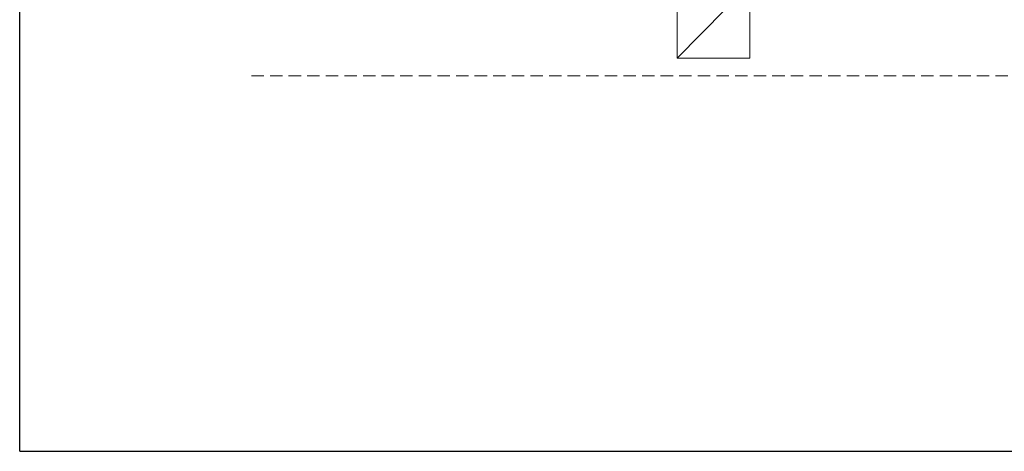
# Model space of a CAD drawing. Header units: millimetres. Extents: x 509 to 36614, y 492 to 3401.
# Tile 33 of 41: x 30444 to 32826, y 531 to 1574. Entities that reach past the tile are written whole.
import ezdxf

# ---------------------------------------------------------------- set-up
doc = ezdxf.new("R2010")
doc.units = ezdxf.units.MM
doc.linetypes.add('BUR', pattern=[4.5, 3, -1.5])
doc.layers.add('CP_FRAME', color=217, linetype='Continuous', lineweight=70)
doc.layers.add('ściany nośne', color=1, linetype='Continuous', lineweight=25)

msp = doc.modelspace()

# ---------------------------------------------------------------- linework, layer by layer
at = {"layer": 'CP_FRAME', "color": 7, "lineweight": 18}
msp.add_lwpolyline([(32034.951, 1838.436), (32210.345, 1838.436), (32210.345, 1480.329), (32034.951, 1480.329)], close=True, dxfattribs=at)
msp.add_lwpolyline([(32034.951, 1838.436), (32210.345, 1659.383), (32034.951, 1480.329)], dxfattribs=at)
at = {"layer": 'CP_FRAME', "color": 7, "linetype": 'BUR', "lineweight": 18, "ltscale": 10}
msp.add_lwpolyline([(34319.624, 1438.203), (30991.442, 1438.203)], dxfattribs=at)
at = {"layer": 'ściany nośne', "color": 0}
for q in [(30444.108, 3400.645), (36044.108, 530.645)]:
    msp.add_line((30444.108, 530.645), q, dxfattribs=at)

doc.saveas('drawing.dxf')
